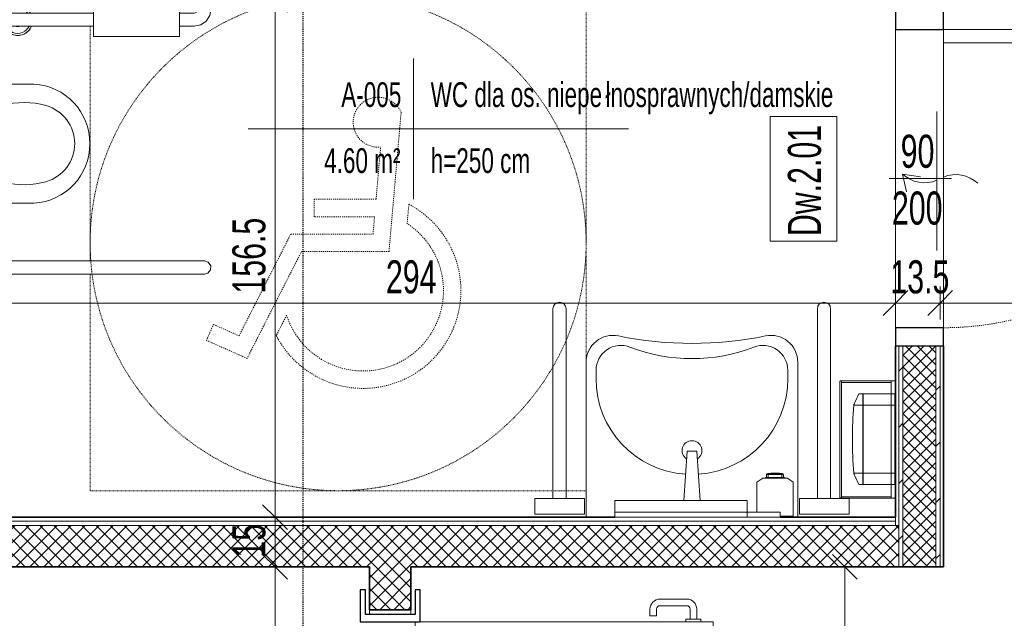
# Model space of a CAD drawing. Header units: centimetres. Extents: x 376 to 6517, y 1901 to 66534.
# Tile 39 of 105: x 1898 to 2195, y 65791 to 65972. Entities that reach past the tile are written whole.
import ezdxf

# ---------------------------------------------------------------- set-up
doc = ezdxf.new("R2010")
doc.units = ezdxf.units.CM
for name, pattern in [('bardzo krótka kreska', [0.4, 0.2, -0.2]), ('IMPORT-Short Dash', [0.4, 0.2, -0.2]), ('Kreska', [0.635, 0.3175, -0.3175])]:
    doc.linetypes.add(name, pattern=pattern)
for name, color, linetype, lineweight in [('A-ANNO-DIMS', 7, 'Continuous', 5), ('A-ANNO-DIMS-50', 7, 'Continuous', 5), ('A-AREA-IDEN', 7, 'Continuous', 5), ('A-DETL-GENF', 7, 'Continuous', 5), ('A-DETL-THIN', 7, 'Continuous', 5), ('A-DOOR', 7, 'Continuous', 5), ('A-DOOR-FRAM', 7, 'Continuous', 25), ('A-DOOR-HDLN', 7, 'Kreska', 5), ('A-DOOR-IDEN', 7, 'Continuous', 5), ('A-GENM', 7, 'Continuous', 5), ('A-WALL', 7, 'Continuous', 35), ('A-WALL-PATT', 7, 'Continuous', 35), ('G-ANNO-SYMB', 7, 'Continuous', 5), ('G-IMPT', 7, 'Continuous', 5), ('I-FURN', 7, 'Continuous', 5), ('P-SANR-FIXT', 7, 'Continuous', 5), ('P-SANR-FIXT-HDLN', 7, 'Kreska', 5)]:
    doc.layers.add(name, color=color, linetype=linetype, lineweight=lineweight)
doc.layers.add('A-DETL', color=7, linetype='Continuous', lineweight=5, true_color=0x00a600)
doc.styles.add('Arial Narrow_1', font='ARIALN.TTF', dxfattribs={"width": 0.8, "height": 10})
doc.styles.add('Arial_I_1', font='arial.ttf', dxfattribs={"width": 0.65, "height": 7.5})
doc.dimstyles.new('standard_wielkość_otworów', dxfattribs={"dimscale": 30.48, "dimtxt": 10.23431, "dimasz": 0.246063, "dimexe": 0.164042, "dimexo": 0.0625, "dimgap": 0, "dimtad": 1, "dimdec": 1, "dimrnd": 0.5, "dimdsep": 46, "dimtxsty": 'Arial Narrow_1', "dimblk1": 'OBLIQUE', "dimblk2": 'OBLIQUE', "dimsah": 1, "dimcen": 0.09, "dimazin": 0, "dimtfac": 1, "dimtdec": 4, "dimtix": 1, "dimtmove": 0, "dimatfit": 3, "dimfxl": 0.164042, "dimfxlon": 1, "dimtvp": 1, "dimtolj": 1, "dimtzin": 0, "dimarcsym": 2})
pattern_1 = [(45, (-61328.214, 83.225), (-8.4852814, 8.4852814), [])]
pattern_2 = [(45, (-61328.2136, 83.225), (-2.12132034, 2.12132034), []), (135, (-61328.2136, 83.225), (-2.12132034, -2.12132034), [])]

# ---------------------------------------------------------------- blocks, each defined once
blk = doc.blocks.new('OHy Zestaw Umywalka przystosowana ___FK_04_0 - _64 x 55_-9280836-__-00_00 Przyziemie PB')
at = {"layer": 'P-SANR-FIXT', "color": 142, "true_color": 0x0080c0}
for p, q in [((-19.5, -54.39), (-19.5, -7.5)), ((44.5, -7.5), (44.5, -54.39)), ((10, -12.5), (15, -12.5)), ((10, -12.5), (11.05, -27.5)), ((13.95, -27.5), (15, -12.5)), ((13.95, -27.5), (11.05, -27.5)), ((-16.5, -49.41), (-16.5, -51.91)), ((41.5, -49.41), (41.5, -51.91))]:
    blk.add_line(p, q, dxfattribs=at)
for centre, radius, start, end in [((12.5, -49.41), 29, 93.8489, 180), ((12.5, -49.41), 29, 0, 86.1511), ((12.5, -27.63), 3, 124.7418, 270), ((12.5, -27.63), 3, 270, 55.2582), ((-8.96, -51.91), 7.54, 180, 291.1202), ((33.96, -51.91), 7.54, 248.8798, 0), ((-11.39, -54.39), 8.11, 180, 281.6426), ((12.5, -107.46), 52.01, 68.8798, 111.1202), ((36.39, -54.39), 8.11, 258.3574, 0), ((12.5, -170.32), 110.26, 78.3574, 101.6426)]:
    blk.add_arc(centre, radius, start, end, dxfattribs=at)
blk = doc.blocks.new('MEBLE lustro łazienka wtopione - MEBLE lustro łazienka wtopione-8946309-__-00_00 Przyziemie PB')
at = {"layer": 'I-FURN'}
for p, q in [((20, 0), (-30, 0)), ((-30, 0), (-30, -1.5)), ((-30, -1.5), (20, -1.5)), ((-20, -5), (-20, 0)), ((-20, 0), (20, 0)), ((20, 0), (20, -5)), ((20, -1.5), (20, 0)), ((20, -5), (-20, -5))]:
    blk.add_line(p, q, dxfattribs=at)
blk = doc.blocks.new('Mediclinics_Foam soap dispenser_DJF0032x - DJ0032-8255238-__-00_00 Przyziemie PB')
at = {"layer": 'A-GENM'}
for p, q in [((63687.75, 65833.68), (63687.75, 65834.64)), ((63692.86, 65834.64), (63687.75, 65834.64)), ((63688.15, 65834.91), (63692.45, 65834.91)), ((63688.23, 65833.68), (63688.23, 65834.64)), ((63688.97, 65834.99), (63690.3, 65834.99)), ((63688.97, 65834.91), (63688.97, 65834.99)), ((63691.64, 65834.99), (63690.3, 65834.99)), ((63691.64, 65834.91), (63691.64, 65834.99)), ((63692.37, 65834.64), (63692.37, 65833.68)), ((63692.86, 65833.68), (63692.86, 65834.64)), ((63684.8, 65832.26), (63686.59, 65833.51)), ((63684.8, 65832.26), (63684.8, 65823.19)), ((63686.59, 65833.51), (63694.02, 65833.51)), ((63687.29, 65833.59), (63687.54, 65833.68)), ((63688.04, 65833.58), (63687.29, 65833.59)), ((63687.29, 65833.51), (63687.29, 65833.59)), ((63687.54, 65833.68), (63690.3, 65833.68)), ((63688.04, 65833.58), (63692.56, 65833.58)), ((63693.07, 65833.68), (63690.3, 65833.68)), ((63693.32, 65833.59), (63692.56, 65833.58)), ((63693.32, 65833.59), (63693.07, 65833.68)), ((63693.32, 65833.51), (63693.32, 65833.59)), ((63694.02, 65833.51), (63695.8, 65832.26)), ((63695.8, 65832.26), (63695.8, 65821.94)), ((63695.8, 65821.94), (63691.8, 65821.94)), ((63691.8, 65821.69), (63695.8, 65821.69))]:
    blk.add_line(p, q, dxfattribs=at)
for centre, start, end in [((63688.15, 65834.47), 90.2541, 157.1598), ((63692.45, 65834.47), 22.8402, 89.7459)]:
    blk.add_arc(centre, 0.443, start, end, dxfattribs=at)
for centre, major_axis, ratio, start_param, end_param in [((63688.43, 65834.4), (-0.007, 0.505), 0.438242, 6.262186, 7.360585), ((63692.15, 65834.4), (0.043, 0.503), 0.470954, 5.236717, 6.335626), ((63700.59, 65831.89), (13.36, 0), 0.367595, 2.769734, 2.791289), ((63680.02, 65831.89), (13.36, 0), 0.367595, 0.350259, 0.371821)]:
    blk.add_ellipse(centre, major_axis=major_axis, ratio=ratio, start_param=start_param, end_param=end_param, dxfattribs=at)
blk = doc.blocks.new('OHy Oznacznie niepełnosprawnych ___FK_04_0 - OHy Oznacznie niepełnosprawnych ___FK_04_0-8768052-__-00_00 Przyziemie PB')
at = {"layer": 'P-SANR-FIXT', "color": 13, "linetype": 'bardzo krótka kreska', "true_color": 0xcb6b69}
blk.add_circle((0, 0), 75, dxfattribs=at)
at = {"layer": 'P-SANR-FIXT-HDLN', "color": 13, "true_color": 0xcb6b69}
for p, q in [((11.08, 2.63), (27.53, 34.99)), ((27.53, 34.99), (39.82, 29.51)), ((29.96, 28.14), (14.31, -2.63)), ((15.58, 21.93), (18.7, 28.07)), ((37.68, 24.7), (29.96, 28.14)), ((39.82, 29.51), (37.68, 24.7)), ((-19.05, -39.47), (-15.39, 2.63)), ((-15.39, 2.63), (11.08, 2.63)), ((-10.56, -2.63), (-11.02, -7.89)), ((14.31, -2.63), (-10.56, -2.63)), ((-21.39, -11.66), (-20.88, -5.85)), ((-11.02, -7.89), (7.26, -7.89)), ((7.26, -7.89), (7.26, -13.16)), ((-11.48, -13.16), (-12.85, -28.95)), ((7.26, -13.16), (-11.48, -13.16))]:
    blk.add_line(p, q, dxfattribs=at)
for centre, radius, start, end in [((-7.56, 14.48), 29.57, 27.3641, 242.1174), ((-7.56, 14.48), 24.3, 17.841, 236.7605), ((-12.12, -36.47), 7.56, 203.4068, 95.6026)]:
    blk.add_arc(centre, radius, start, end, dxfattribs=at)
blk = doc.blocks.new('Drz Drzwi pełne x1 ___FK_04_1 - Dd - W - łazienkowe - 101 x 207_5 _90 x 200_-9287358-__-00_00 Przyziemie PB')
at = {"layer": 'A-DOOR'}
for p, q in [((-45.1, 97.45), (-41.1, 97.45)), ((-45.1, 97.45), (-45.1, 7.25)), ((-41.1, 97.45), (-41.1, 7.25)), ((-45.9, 92.45), (-49, 92.45)), ((-45.9, 93.7), (-45.1, 93.7)), ((-45.9, 89.2), (-45.9, 93.7)), ((-40.3, 93.7), (-41.1, 93.7)), ((-40.3, 89.2), (-40.3, 93.7)), ((-40.3, 92.45), (-37.2, 92.45)), ((-52, 81.31), (-52, 89.45)), ((-50, 81.31), (-50, 89.45)), ((-45.9, 90.45), (-49, 90.45)), ((-40.3, 90.45), (-37.2, 90.45)), ((-36.2, 81.31), (-36.2, 89.45)), ((-34.2, 81.31), (-34.2, 89.45)), ((-45.1, 89.2), (-45.9, 89.2)), ((-41.1, 89.2), (-40.3, 89.2)), ((-46.9, 80.31), (-49, 80.31)), ((-46.9, 78.31), (-49, 78.31)), ((-46.9, 78.31), (-46.9, 80.31)), ((-39.3, 78.31), (-39.3, 80.31)), ((-39.3, 80.31), (-37.2, 80.31)), ((-39.3, 78.31), (-37.2, 78.31)), ((-41.1, 7.25), (-45.1, 7.25)), ((-20.27, 7.25), (21.73, 7.25)), ((-20.27, 5.25), (21.73, 5.25)), ((-0.54, 0.27), (-1.4, -5.16)), ((3.96, -3.92), (-1.4, -5.16))]:
    blk.add_line(p, q, dxfattribs=at)
for centre, radius, start, end in [((-49, 89.45), 3, 90, 180), ((-37.2, 89.45), 3, 360, 90), ((-49, 89.45), 1, 90, 180), ((-37.2, 89.45), 1, 0, 90), ((-49, 81.31), 3, 180, 270), ((-49, 81.31), 1, 180, 270), ((-37.2, 81.31), 3, 270, 0), ((-37.2, 81.31), 1, 270, 0), ((8.57, 10.99), 9.79, 137.0478, 202.456), ((-8.57, 1.51), 9.79, 317.0478, 22.456)]:
    blk.add_arc(centre, radius, start, end, dxfattribs=at)
at = {"layer": 'A-DOOR-FRAM'}
for p, q in [((-45.1, 7.25), (-50.6, 7.25)), ((-50.6, 7.25), (-50.6, -7.25)), ((-45.1, -7.25), (-45.1, 7.25)), ((50.6, 7.25), (45.1, 7.25)), ((45.1, 7.25), (45.1, -7.25)), ((50.6, -7.25), (50.6, 7.25)), ((-50.6, -7.25), (-45.1, -7.25)), ((45.1, -7.25), (50.6, -7.25))]:
    blk.add_line(p, q, dxfattribs=at)
at = {"layer": 'A-DOOR-HDLN'}
blk.add_arc((-45.1, 7.25), 90.2, 360, 90, dxfattribs=at)
blk = doc.blocks.new('OHy Zestaw Ustęp przystosowany ___FK_04_0 - Ustęp-8768058-__-00_00 Przyziemie PB')
at = {"layer": 'P-SANR-FIXT', "color": 142, "true_color": 0x0080c0}
for p, q in [((-32.5, -13.16), (-32.5, -7.5)), ((-17.5, -7.5), (-17.5, -13.16)), ((-5.49, -7.5), (-5.49, -41)), ((30.49, -41), (30.49, -7.5)), ((-26.8, -13.16), (-32.5, -13.16)), ((-27, -13.16), (-27, -87.05)), ((-17.5, -13.16), (-23.2, -13.16)), ((-23, -87.05), (-23, -13.16)), ((-1.92, -15.45), (27.03, -15.45)), ((56, -20.5), (53, -20.5)), ((56.08, -19.5), (56, -19.5)), ((56, -19.5), (56, -25.5)), ((48, -25.5), (48, -59.02)), ((52, -59.02), (52, -25.5)), ((53, -24.5), (56, -24.5)), ((56, -25.5), (56.08, -25.5)), ((48, -85.02), (48, -89.5)), ((52, -89.5), (52, -85.02)), ((56, -90.5), (53, -90.5)), ((56.08, -89.5), (56, -89.5)), ((56, -89.5), (56, -95.5)), ((53, -94.5), (56, -94.5)), ((56, -95.5), (56.08, -95.5))]:
    blk.add_line(p, q, dxfattribs=at)
at = {"layer": 'P-SANR-FIXT', "color": 142, "true_color": 0x0080c0, "flags": 128}
for points in [[(53, -20.5), (51.02, -20.91), (49.37, -22.06), (48.3, -23.78), (48, -25.5)], [(52, -25.5), (52.39, -24.71), (53, -24.5)], [(-27, -87.05), (-27, -89.13), (-27, -90.9), (-27, -92.1), (-27, -92.55), (-27, -92.55)], [(-23, -92.55), (-23, -92.14), (-23, -90.98), (-23, -89.23), (-23, -87.16), (-23, -87.05)], [(-27, -92.55), (-27, -92.14), (-27, -90.98), (-27, -90.94)], [(-23, -90.94), (-23, -92.12), (-23, -92.55), (-23, -92.55)], [(48, -89.5), (48.41, -91.48), (49.56, -93.13), (51.28, -94.2), (53, -94.5)], [(53, -90.5), (52.21, -90.11), (52, -89.5)], [(-23, -92.55), (-23.4, -93.75), (-24.44, -94.47), (-25.7, -94.42), (-26.68, -93.63), (-27, -92.55)]]:
    blk.add_lwpolyline(points, dxfattribs=at)
at = {"layer": 'P-SANR-FIXT', "color": 142, "true_color": 0x0080c0}
for centre, radius in [((5.01, -17.3), 0.749), ((20.47, -17.32), 0.805)]:
    blk.add_circle(centre, radius, dxfattribs=at)
for centre, radius, start, end in [((-1.92, -19.03), 3.58, 90, 175.1527), ((27.03, -19.03), 3.58, 14.6907, 90), ((12.5, -34.76), 11.97, 15.9136, 167.4344), ((24.02, -38.09), 23.95, 165.6633, 195.9136), ((0.9, -38.06), 24.02, 344.0864, 15.9136), ((12.29, -40.06), 17.81, 183.0255, 270.6753), ((12.29, -40.06), 17.81, 183.0255, 270.6753), ((12.71, -40.06), 17.81, 269.3247, 356.9745), ((12.71, -40.06), 17.81, 269.3247, 356.9745), ((12.5, -41.37), 11.97, 195.9136, 344.0864)]:
    blk.add_arc(centre, radius, start, end, dxfattribs=at)
blk = doc.blocks.new('Sanitary_Bathroom-Accessories_Roca_8174060xx-Public-Wall-mounted-industrial - 02 - Matt-8263076-__-00_00 Przyziemie PB')
at = {"layer": 'A-DETL-GENF'}
for p, q in [((-13, -1.22), (-13, -12.26)), ((13, -12.26), (13, -1.22)), ((-13, -12.26), (-12.9, -12.36)), ((-12.9, -12.36), (12.9, -12.36)), ((12.9, -12.36), (13, -12.26))]:
    blk.add_line(p, q, dxfattribs=at)
blk = doc.blocks.new('Sanitary_Accessories_HEWI_Toilet-brush-unit - Default Colour - _DC Matt black_-8264211-__-00_00 Przyziemie PB')
at = {"layer": 'G-IMPT', "flags": 128}
for points in [[(-1.7, 3.13), (-2.04, 2.97), (-2.43, 2.74), (-2.8, 2.47), (-3.14, 2.16), (-3.45, 1.82), (-3.72, 1.45), (-3.78, 1.34)], [(-1.7, 5.43), (-1.7, 4.66), (-1.7, 3.89), (-1.7, 3.13)], [(3.78, 1.35), (3.72, 1.45), (3.45, 1.82), (3.14, 2.16), (2.8, 2.47), (2.43, 2.74), (2.04, 2.97), (1.7, 3.13), (1.7, 4.66), (1.7, 5.43)], [(-4.12, -2.65), (-3.95, -3.02), (-3.72, -3.41), (-3.45, -3.78), (-3.14, -4.12), (-2.8, -4.43), (-2.43, -4.7), (-2.04, -4.93), (-1.64, -5.11), (-1.22, -5.25), (-0.81, -5.35), (-0.4, -5.41), (0, -5.43), (0.4, -5.41), (0.81, -5.35), (1.22, -5.25), (1.64, -5.11), (2.04, -4.93), (2.43, -4.7), (2.8, -4.43), (3.14, -4.12), (3.45, -3.78), (3.72, -3.41), (3.95, -3.02), (4.12, -2.65)], [(-0.44, -2.65), (-0.34, -2.68), (-0.31, -2.68), (-0.17, -2.7), (-0.16, -2.7), (0, -2.71), (0.16, -2.7), (0.17, -2.7), (0.32, -2.68), (0.34, -2.68), (0.45, -2.65)]]:
    blk.add_lwpolyline(points, dxfattribs=at)
at = {"layer": 'G-IMPT'}
for centre, radius, start, end in [((0, -0.99), 4.43, 90, 147.8345), ((0, -0.99), 4.43, 32.3014, 90), ((0, -0.98), 3.81, 134.9938, 141.735), ((0, -0.98), 3.81, 90, 134.9938), ((0, -0.98), 3.81, 45.0062, 90), ((0, -0.98), 3.81, 38.4138, 45.0062), ((0, -0.99), 4.43, 202.5525, 270), ((0, -0.98), 3.81, 206.4103, 225.0062), ((0, -0.99), 4.43, 270, 337.4475), ((0, -0.98), 3.81, 314.9432, 333.5958), ((0, -0.98), 3.81, 225.0062, 270), ((0, -0.98), 3.81, 270, 314.9432)]:
    blk.add_arc(centre, radius, start, end, dxfattribs=at)
blk = doc.blocks.new('Mediclinics_Steel paper towel CZ folds dispenser_DT2106x - DT2106C-9027484-__-00_00 Przyziemie PB')
at = {"layer": 'A-GENM'}
for p, q in [((63716.88, 65859.02), (63715.76, 65859.02)), ((63716.88, 65845.27), (63716.88, 65859.02)), ((63716.98, 65859.02), (63726.28, 65859.02)), ((63716.98, 65845.27), (63716.98, 65859.02)), ((63726.48, 65858.82), (63726.48, 65845.27)), ((63714.11, 65855.56), (63716.88, 65855.56)), ((63716.98, 65855.56), (63726.48, 65855.56)), ((63726.48, 65856.19), (63726.7, 65855.87)), ((63726.7, 65855.87), (63726.7, 65854.22)), ((63726.48, 65852.25), (63726.7, 65852.57)), ((63726.7, 65852.57), (63726.7, 65854.22)), ((63726.7, 65846.57), (63726.48, 65846.73)), ((63726.48, 65845.93), (63726.7, 65845.82)), ((63726.7, 65846.57), (63726.7, 65843.97)), ((63716.88, 65845.27), (63716.88, 65831.52)), ((63716.98, 65845.27), (63716.98, 65831.52)), ((63726.48, 65831.72), (63726.48, 65845.27)), ((63726.48, 65844.61), (63726.7, 65844.72)), ((63726.7, 65843.97), (63726.48, 65843.81)), ((63726.48, 65838.29), (63726.7, 65837.97)), ((63726.7, 65837.97), (63726.7, 65836.32)), ((63714.11, 65834.98), (63716.88, 65834.98)), ((63716.98, 65834.98), (63726.48, 65834.98)), ((63726.48, 65834.35), (63726.7, 65834.67)), ((63726.7, 65834.67), (63726.7, 65836.32)), ((63716.88, 65831.52), (63715.76, 65831.52)), ((63716.98, 65831.52), (63726.28, 65831.52))]:
    blk.add_line(p, q, dxfattribs=at)
for centre, radius, start, end in [((63767.28, 65833.54), 57.58, 153.8483, 157.1833), ((63715.76, 65858.82), 0.2, 90, 155.5862), ((63726.28, 65858.82), 0.2, 0, 90), ((63832.11, 65845.71), 118.41, 175.2281, 180.2113), ((63715.06, 65855.47), 0.949, 154.5793, 174.5274), ((63832.11, 65844.83), 118.41, 179.7887, 184.7719), ((63715.06, 65835.07), 0.949, 185.4726, 205.4207), ((63767.28, 65857), 57.58, 202.8167, 206.1517), ((63715.76, 65831.72), 0.2, 204.4138, 270), ((63726.28, 65831.72), 0.2, 270, 0)]:
    blk.add_arc(centre, radius, start, end, dxfattribs=at)
blk = doc.blocks.new('PRD_AR_WstBns_RodanWasteBin_RODX605_605S_607 - RODX605-8269103-__-00_00 Przyziemie PB')
at = {"layer": 'I-FURN'}
for p, q in [((63709.9, 65862.69), (63709.9, 65827.64)), ((63726.7, 65862.91), (63710.13, 65862.91)), ((63710.35, 65827.64), (63710.35, 65862.69)), ((63710.35, 65862.46), (63725.4, 65862.46)), ((63725.4, 65862.69), (63725.4, 65827.64)), ((63725.4, 65827.86), (63710.35, 65827.86)), ((63710.13, 65827.41), (63726.7, 65827.41))]:
    blk.add_line(p, q, dxfattribs=at)
for points, knots in [([(63709.97, 65862.85), (63709.95, 65862.83), (63709.93, 65862.81), (63709.92, 65862.77), (63709.91, 65862.73), (63709.9, 65862.71), (63709.9, 65862.69)], [0, 0, 0, 0, 0.333333, 0.5, 0.666667, 1, 1, 1, 1]), ([(63710.13, 65862.91), (63710.11, 65862.91), (63710.08, 65862.91), (63710.04, 65862.9), (63710.01, 65862.88), (63709.98, 65862.86), (63709.97, 65862.85)], [0, 0, 0, 0, 0.333333, 0.5, 0.666667, 1, 1, 1, 1]), ([(63726.48, 65862.69), (63726.5, 65862.71), (63726.53, 65862.74), (63726.56, 65862.77), (63726.59, 65862.8), (63726.6, 65862.81), (63726.62, 65862.83), (63726.63, 65862.84), (63726.65, 65862.86), (63726.66, 65862.87), (63726.67, 65862.88), (63726.69, 65862.9), (63726.7, 65862.91), (63726.7, 65862.91), (63726.7, 65862.91)], [0, 0, 0, 0, 0.166667, 0.25, 0.333333, 0.375, 0.416667, 0.5, 0.541667, 0.583333, 0.666667, 0.75, 0.833333, 1, 1, 1, 1]), ([(63709.9, 65827.64), (63709.9, 65827.62), (63709.91, 65827.59), (63709.92, 65827.55), (63709.93, 65827.52), (63709.95, 65827.49), (63709.97, 65827.48)], [0, 0, 0, 0, 0.333333, 0.5, 0.666667, 1, 1, 1, 1]), ([(63709.97, 65827.48), (63709.98, 65827.46), (63710.01, 65827.44), (63710.04, 65827.43), (63710.08, 65827.42), (63710.11, 65827.41), (63710.13, 65827.41)], [0, 0, 0, 0, 0.333333, 0.5, 0.666667, 1, 1, 1, 1]), ([(63726.48, 65827.64), (63726.5, 65827.62), (63726.53, 65827.59), (63726.56, 65827.55), (63726.59, 65827.53), (63726.6, 65827.51), (63726.62, 65827.5), (63726.63, 65827.48), (63726.65, 65827.47), (63726.66, 65827.46), (63726.67, 65827.44), (63726.69, 65827.43), (63726.7, 65827.42), (63726.7, 65827.41), (63726.7, 65827.41)], [0, 0, 0, 0, 0.166667, 0.25, 0.333333, 0.375, 0.416667, 0.5, 0.541667, 0.583333, 0.666667, 0.75, 0.833333, 1, 1, 1, 1])]:
    blk.add_open_spline(points, degree=3, knots=knots, dxfattribs=at)
for points in [[(63710.13, 65862.69), (63710.11, 65862.71), (63710.07, 65862.75), (63710.01, 65862.8), (63709.98, 65862.83), (63709.97, 65862.85)], [(63709.97, 65827.48), (63709.98, 65827.49), (63710.01, 65827.52), (63710.07, 65827.58), (63710.11, 65827.62), (63710.13, 65827.64)]]:
    blk.add_open_spline(points, degree=3, dxfattribs=at)
blk = doc.blocks.new('Drz Drzwi pełne x1 ___regulowane - Dd - W - łazienkowe - 97_6 x 203_7 _90 x 200_-9243504-__-00_00 Przyziemie PB')
at = {"layer": 'A-DOOR'}
for p, q in [((-45.1, 97.7), (-41.1, 97.7)), ((-45.1, 97.7), (-45.1, 9.1)), ((-41.1, 97.7), (-41.1, 7.5)), ((-45.9, 92.7), (-49, 92.7)), ((-45.9, 93.95), (-45.1, 93.95)), ((-45.9, 89.45), (-45.9, 93.95)), ((-40.3, 93.95), (-41.1, 93.95)), ((-40.3, 89.45), (-40.3, 93.95)), ((-40.3, 92.7), (-37.2, 92.7)), ((-52, 81.56), (-52, 89.7)), ((-50, 81.56), (-50, 89.7)), ((-45.9, 90.7), (-49, 90.7)), ((-45.1, 89.45), (-45.9, 89.45)), ((-41.1, 89.45), (-40.3, 89.45)), ((-40.3, 90.7), (-37.2, 90.7)), ((-36.2, 81.56), (-36.2, 89.7)), ((-34.2, 81.56), (-34.2, 89.7)), ((-46.9, 80.56), (-49, 80.56)), ((-46.9, 78.56), (-46.9, 80.56)), ((-39.3, 78.56), (-39.3, 80.56)), ((-39.3, 80.56), (-37.2, 80.56)), ((-46.9, 78.56), (-49, 78.56)), ((-39.3, 78.56), (-37.2, 78.56)), ((-41.1, 7.5), (-45.1, 7.5)), ((-20.27, 7.5), (21.73, 7.5)), ((-20.27, 5.5), (21.73, 5.5)), ((-0.54, 0.52), (-1.4, -4.91)), ((3.96, -3.67), (-1.4, -4.91))]:
    blk.add_line(p, q, dxfattribs=at)
at = {"layer": 'A-DOOR', "lineweight": 25}
for p, q in [((-45.1, 9.1), (-54.8, 9.1)), ((-54.8, 9.1), (-54.8, 7.5)), ((-45.1, -9.1), (-45.1, 9.1)), ((54.8, 9.1), (45.1, 9.1)), ((45.1, 9.1), (45.1, -9.1)), ((54.8, 7.5), (54.8, 9.1)), ((-54.8, 7.5), (-47.3, 7.5)), ((-47.3, 7.5), (-47.3, -7.5)), ((47.3, 7.5), (54.8, 7.5)), ((47.3, -7.5), (47.3, 7.5)), ((-47.3, -7.5), (-54.8, -7.5)), ((-54.8, -7.5), (-54.8, -9.1)), ((54.8, -7.5), (47.3, -7.5)), ((54.8, -9.1), (54.8, -7.5)), ((-54.8, -9.1), (-45.1, -9.1)), ((45.1, -9.1), (54.8, -9.1))]:
    blk.add_line(p, q, dxfattribs=at)
at = {"layer": 'A-DOOR'}
for centre, radius, start, end in [((-49, 89.7), 3, 90, 180), ((-37.2, 89.7), 3, 360, 90), ((-49, 89.7), 1, 90, 180), ((-37.2, 89.7), 1, 0, 90), ((-49, 81.56), 3, 180, 270), ((-49, 81.56), 1, 180, 270), ((-37.2, 81.56), 3, 270, 0), ((-37.2, 81.56), 1, 270, 0), ((8.57, 11.24), 9.79, 137.0478, 202.456), ((-8.57, 1.76), 9.79, 317.0478, 22.456)]:
    blk.add_arc(centre, radius, start, end, dxfattribs=at)
at = {"layer": 'A-DOOR-HDLN'}
for start, end in [(82.5, 90), (75, 82.5), (0, 75)]:
    blk.add_arc((-45.1, 7.5), 90.2, start, end, dxfattribs=at)
blk = doc.blocks.new('METKA_POMIESZCZENIA PB NL Lubin - Rozbudowana - z ramką-8603349-__-00_00 Przyziemie PB')
at = {"layer": 'A-AREA-IDEN'}
for p, q in [((0, 0.425), (0, 0)), ((-1, 0), (1.3, 0)), ((0, 0), (0, -0.425))]:
    blk.add_line(p, q, dxfattribs=at)
blk = doc.blocks.new('DIMBLOCK2-__-00_00 Przyziemie PB')
at = {"layer": 'A-ANNO-DIMS-50', "color": 250, "true_color": 0x303030}
for p, q in [((1868.3, 65886.47), (1868.3, 65891.47)), ((2162.35, 65886.47), (2162.35, 65891.47)), ((1868.3, 65886.47), (1872.05, 65890.22)), ((2162.35, 65886.47), (2166.1, 65890.22)), ((1868.3, 65886.47), (1864.55, 65882.72)), ((1868.3, 65886.47), (2162.35, 65886.47)), ((1868.3, 65886.47), (1868.3, 65881.47)), ((2162.35, 65886.47), (2158.6, 65882.72)), ((2162.35, 65886.47), (2162.35, 65881.47))]:
    blk.add_line(p, q, dxfattribs=at)
at = {"layer": 'A-ANNO-DIMS-50', "color": 0, "insert": (2008.26, 65899.39), "char_height": 10, "width": 16.9597, "attachment_point": 1, "line_spacing_factor": 0.974696, "style": 'Arial Narrow_1'}
blk.add_mtext('294', dxfattribs=at)
blk = doc.blocks.new('_Oblique')
at = {"color": 0, "linetype": 'ByBlock', "lineweight": -2}
blk.add_line((-0.5, -0.5), (0.5, 0.5), dxfattribs=at)
blk = doc.blocks.new('DIMBLOCK3-__-00_00 Przyziemie PB')
at = {"layer": 'A-ANNO-DIMS-50', "color": 250, "true_color": 0x303030}
for p, q in [((2162.35, 65886.47), (2162.35, 65891.47)), ((2175.85, 65886.47), (2175.85, 65891.47)), ((2162.35, 65886.47), (2166.1, 65890.22)), ((2175.85, 65886.47), (2179.6, 65890.22)), ((2162.35, 65886.47), (2158.6, 65882.72)), ((2162.35, 65886.47), (2175.85, 65886.47)), ((2162.35, 65886.47), (2162.35, 65881.47)), ((2175.85, 65886.47), (2172.1, 65882.72)), ((2175.85, 65886.47), (2175.85, 65881.47))]:
    blk.add_line(p, q, dxfattribs=at)
at = {"layer": 'A-ANNO-DIMS-50', "color": 0, "insert": (2160.81, 65899.39), "char_height": 10, "width": 19.8838, "attachment_point": 1, "line_spacing_factor": 0.974696, "style": 'Arial Narrow_1'}
blk.add_mtext('13.5', dxfattribs=at)
blk = doc.blocks.new('DIMBLOCK4-__-00_00 Przyziemie PB')
at = {"layer": 'A-ANNO-DIMS-50', "color": 250, "true_color": 0x303030}
for p, q in [((2175.85, 65886.47), (2175.85, 65891.47)), ((2905.95, 65886.47), (2905.95, 65891.47)), ((2175.85, 65886.47), (2179.6, 65890.22)), ((2905.95, 65886.47), (2909.7, 65890.22)), ((2175.85, 65886.47), (2172.1, 65882.72)), ((2175.85, 65886.47), (2905.95, 65886.47)), ((2175.85, 65886.47), (2175.85, 65881.47)), ((2905.95, 65886.47), (2902.2, 65882.72)), ((2905.95, 65886.47), (2905.95, 65881.47))]:
    blk.add_line(p, q, dxfattribs=at)
at = {"layer": 'A-ANNO-DIMS-50', "color": 0, "insert": (2533.83, 65899.39), "char_height": 10, "width": 16.9597, "attachment_point": 1, "line_spacing_factor": 0.974696, "style": 'Arial Narrow_1'}
blk.add_mtext('730', dxfattribs=at)
blk = doc.blocks.new('DIMBLOCK39-__-00_00 Przyziemie PB')
at = {"layer": 'A-ANNO-DIMS-50', "color": 250, "true_color": 0x303030}
for p, q in [((1974.73, 65806.69), (1970.98, 65810.44)), ((1974.73, 65806.69), (1969.73, 65806.69)), ((1974.73, 65684.36), (1974.73, 65806.69)), ((1974.73, 65806.69), (1978.48, 65802.94)), ((1974.73, 65806.69), (1979.73, 65806.69)), ((1974.73, 65684.36), (1970.98, 65688.11)), ((1974.73, 65684.36), (1969.73, 65684.36)), ((1974.73, 65684.36), (1978.48, 65680.61)), ((1974.73, 65684.36), (1979.73, 65684.36))]:
    blk.add_line(p, q, dxfattribs=at)
at = {"layer": 'A-ANNO-DIMS-50', "color": 0, "insert": (1961.8, 65734.88), "char_height": 10, "width": 25.537, "attachment_point": 1, "rotation": 90, "line_spacing_factor": 0.974696, "style": 'Arial Narrow_1'}
blk.add_mtext('122.5', dxfattribs=at)
blk = doc.blocks.new('DIMBLOCK40-__-00_00 Przyziemie PB')
at = {"layer": 'A-ANNO-DIMS-50', "color": 250, "true_color": 0x303030}
for p, q in [((1974.73, 65821.69), (1970.98, 65825.44)), ((1974.73, 65821.69), (1969.73, 65821.69)), ((1974.73, 65806.69), (1974.73, 65821.69)), ((1974.73, 65821.69), (1978.48, 65817.94)), ((1974.73, 65821.69), (1979.73, 65821.69)), ((1974.73, 65806.69), (1970.98, 65810.44)), ((1974.73, 65806.69), (1969.73, 65806.69)), ((1974.73, 65806.69), (1978.48, 65802.94)), ((1974.73, 65806.69), (1979.73, 65806.69))]:
    blk.add_line(p, q, dxfattribs=at)
at = {"layer": 'A-ANNO-DIMS-50', "color": 0, "insert": (1961.8, 65809.47), "char_height": 10, "width": 11.3065, "attachment_point": 1, "rotation": 90, "line_spacing_factor": 0.974696, "style": 'Arial Narrow_1'}
blk.add_mtext('15', dxfattribs=at)
blk = doc.blocks.new('DIMBLOCK41-__-00_00 Przyziemie PB')
at = {"layer": 'A-ANNO-DIMS-50', "color": 250, "true_color": 0x303030}
for p, q in [((1974.73, 65978.26), (1970.98, 65982.01)), ((1974.73, 65978.26), (1969.73, 65978.26)), ((1974.73, 65821.69), (1974.73, 65978.26)), ((1974.73, 65978.26), (1978.48, 65974.51)), ((1974.73, 65978.26), (1979.73, 65978.26)), ((1974.73, 65821.69), (1970.98, 65825.44)), ((1974.73, 65821.69), (1969.73, 65821.69)), ((1974.73, 65821.69), (1978.48, 65817.94)), ((1974.73, 65821.69), (1979.73, 65821.69))]:
    blk.add_line(p, q, dxfattribs=at)
at = {"layer": 'A-ANNO-DIMS-50', "color": 0, "insert": (1961.8, 65889.33), "char_height": 10, "width": 25.537, "attachment_point": 1, "rotation": 90, "line_spacing_factor": 0.974696, "style": 'Arial Narrow_1'}
blk.add_mtext('156.5', dxfattribs=at)
blk = doc.blocks.new('DIMBLOCK46-__-00_00 Przyziemie PB')
at = {"layer": 'A-ANNO-DIMS-50', "color": 250, "true_color": 0x303030}
for p, q in [((2147.01, 65806.69), (2143.26, 65810.44)), ((2147.01, 65806.69), (2142.01, 65806.69)), ((2147.01, 65806.69), (2147.01, 65674.86)), ((2147.01, 65806.69), (2150.76, 65802.94)), ((2147.01, 65806.69), (2152.01, 65806.69)), ((2147.01, 65674.86), (2143.26, 65678.61)), ((2147.01, 65674.86), (2142.01, 65674.86)), ((2147.01, 65674.86), (2150.76, 65671.11)), ((2147.01, 65674.86), (2152.01, 65674.86))]:
    blk.add_line(p, q, dxfattribs=at)
at = {"layer": 'A-ANNO-DIMS-50', "color": 0, "insert": (2134.08, 65733.71), "char_height": 10, "width": 16.9597, "attachment_point": 1, "rotation": 90, "line_spacing_factor": 0.974696, "style": 'Arial Narrow_1'}
blk.add_mtext('132', dxfattribs=at)
blk = doc.blocks.new('ODr Oznaczenie drzwi ___FK_4_0 - ze znakiem drzwi-5810494-__-00_00 Przyziemie PB')
at = {"layer": 'A-DOOR-IDEN'}
blk.add_line((0, -0.1939), (0, 0.1834), dxfattribs=at)

msp = doc.modelspace()

# ---------------------------------------------------------------- hatches: boundary and pattern name
at = {"layer": 'A-WALL-PATT', "lineweight": 5, "true_color": 0x808080}
h = msp.add_hatch(dxfattribs=at)
h.set_pattern_fill('FP_10', color=8, style=0, pattern_type=2)
h.set_pattern_definition(pattern_1)
h.paths.add_polyline_path([(2175.85, 65806.69), (2175.85, 65873.49), (2174.6, 65873.49), (2174.6, 65806.69)])
h.paths.add_polyline_path([(2174.6, 65974.69), (2175.85, 65974.69), (2175.85, 66114.01), (2174.6, 66114.01), (2174.6, 66101.76)])
h = msp.add_hatch(dxfattribs=at)
h.set_pattern_fill('FP_10', color=8, style=0, pattern_type=2)
h.set_pattern_definition(pattern_1)
h.paths.add_polyline_path([(2164.6, 65806.69), (2164.6, 65873.49), (2163.35, 65873.49), (2163.35, 65806.69)])
h.paths.add_polyline_path([(2163.63, 65974.69), (2164.6, 65974.69), (2164.6, 66102.76), (2163.35, 66102.76), (2163.35, 65974.69)])
at = {"layer": 'A-WALL-PATT', "lineweight": 5, "true_color": 0x787878}
h = msp.add_hatch(dxfattribs=at)
h.set_pattern_fill('FP_9', color=8, style=0, pattern_type=2)
h.set_pattern_definition([(45, (-61328.2136, 83.225), (-1.76776695, 1.76776695), []), (135, (-61328.2136, 83.225), (-1.76776695, -1.76776695), [])])
h.paths.add_polyline_path([(2164.6, 65806.69), (2174.6, 65806.69), (2174.6, 65873.49), (2164.6, 65873.49), (2164.6, 65817.02)])
h.paths.add_polyline_path([(2164.6, 65974.69), (2174.6, 65974.69), (2174.6, 66104.01), (2164.6, 66104.01), (2164.6, 65978.26)])
at = {"layer": 'A-WALL-PATT', "lineweight": 5, "true_color": 0x008000}
h = msp.add_hatch(dxfattribs=at)
h.set_pattern_fill('FP_11', color=96, style=0, pattern_type=2)
h.set_pattern_definition(pattern_2)
h.paths.add_polyline_path([(2077.82, 65806.69), (2163.35, 65806.69), (2163.35, 65819.19), (1853.3, 65819.19), (1853.3, 65806.69), (2015.8, 65806.69)])
h = msp.add_hatch(dxfattribs=at)
h.set_pattern_fill('FP_11', color=96, style=0, pattern_type=2)
h.set_pattern_definition(pattern_2)
h.paths.add_polyline_path([(2006.58, 65542.61), (2015.8, 65542.61), (2015.8, 65544.86), (2003.3, 65544.86), (2003.3, 65542.61), (2004.51, 65542.61)])
h.paths.add_polyline_path([(2015.8, 65555.36), (2015.8, 65696.09), (2003.3, 65696.09), (2003.3, 65555.36), (2006.58, 65555.36)])
h.paths.add_polyline_path([(2003.3, 65793.69), (2015.8, 65793.69), (2015.8, 65806.69), (2003.3, 65806.69), (2003.3, 65805.62)])

# ---------------------------------------------------------------- linework, layer by layer
at = {"layer": 'A-DETL', "color": 7, "linetype": 'IMPORT-Short Dash'}
for p, q in [((2068.8, 65978.26), (2068.8, 65868.57)), ((2068.8, 65829.69), (1918.8, 65829.69))]:
    msp.add_line(p, q, dxfattribs=at)
at = {"layer": 'A-DETL', "color": 8, "linetype": 'IMPORT-Short Dash', "true_color": 0x808080}
for p, q in [((1918.8, 65899.19), (1918.8, 65970.19)), ((1918.8, 65829.69), (1918.8, 65895.19))]:
    msp.add_line(p, q, dxfattribs=at)
at = {"layer": 'A-DETL-THIN'}
for p, q in [((2058.73, 65827.34), (2058.73, 65884.69)), ((2062.73, 65884.69), (2062.73, 65827.34)), ((2138.73, 65827.34), (2138.73, 65884.69)), ((2142.73, 65884.69), (2142.73, 65827.34)), ((2053.3, 65827.34), (2068.3, 65827.34)), ((2053.3, 65822.56), (2053.3, 65827.34)), ((2062.73, 65827.34), (2058.73, 65827.34)), ((2068.3, 65827.34), (2068.3, 65822.56)), ((2133.3, 65827.34), (2148.3, 65827.34)), ((2133.3, 65822.56), (2133.3, 65827.34)), ((2142.73, 65827.34), (2138.73, 65827.34)), ((2148.3, 65827.34), (2148.3, 65822.56)), ((2068.3, 65822.56), (2053.3, 65822.56)), ((2148.3, 65822.56), (2133.3, 65822.56))]:
    msp.add_line(p, q, dxfattribs=at)
for centre in [(2060.73, 65884.69), (2140.73, 65884.69)]:
    msp.add_arc(centre, 2, 0, 180, dxfattribs=at)
at = {"layer": 'A-DOOR-IDEN', "flags": 128}
msp.add_lwpolyline([(2124.42, 65905.22), (2124.42, 65942.9), (2144.62, 65942.9), (2144.62, 65905.22)], close=True, dxfattribs=at)
at = {"layer": 'A-WALL', "lineweight": 5}
for p, q in [((2162.35, 65878.99), (2162.35, 65969.19)), ((2176.85, 65969.19), (2176.85, 65878.99)), ((2163.35, 65806.69), (2163.35, 65873.49)), ((2164.6, 65806.69), (2164.6, 65873.49)), ((2174.6, 65806.69), (2174.6, 65873.49)), ((2175.85, 65806.69), (2175.85, 65873.49)), ((2163.35, 65819.19), (1865.8, 65819.19)), ((2162.35, 65820.44), (1867.05, 65820.44)), ((2162.35, 65819.19), (2162.35, 65821.69)), ((2003.3, 65792.19), (2003.3, 65793.69)), ((2015.8, 65793.69), (2015.8, 65792.19))]:
    msp.add_line(p, q, dxfattribs=at)
at = {"layer": 'A-WALL'}
for p, q in [((2162.35, 65873.49), (2162.35, 65821.69)), ((2176.85, 65806.69), (2176.85, 65873.49)), ((2077.45, 65821.69), (1868.3, 65821.69)), ((2162.35, 65821.69), (2127.45, 65821.69)), ((1853.3, 65806.69), (2003.3, 65806.69)), ((2003.3, 65806.69), (2003.3, 65793.69)), ((2015.8, 65806.69), (2176.85, 65806.69)), ((2015.8, 65793.69), (2015.8, 65806.69)), ((2003.3, 65793.69), (2015.8, 65793.69))]:
    msp.add_line(p, q, dxfattribs=at)
at = {"layer": 'G-ANNO-SYMB', "color": 3, "linetype": 'Kreska', "lineweight": 25, "true_color": 0x00ff00}
msp.add_line((1983.22, 65428.14), (1983.22, 66402.92), dxfattribs=at)

# ---------------------------------------------------------------- block references
at = {"layer": 'A-AREA-IDEN', "xscale": 49.99999999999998, "yscale": 49.99999999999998, "zscale": 49.99999999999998}
msp.add_blockref('METKA_POMIESZCZENIA PB NL Lubin - Rozbudowana - z ramką-8603349-__-00_00 Przyziemie PB', (2016.57, 65939.17), dxfattribs=at)
at = {"layer": 'A-DOOR', "rotation": 270}
for name, p in [('Drz Drzwi pełne x1 ___FK_04_1 - Dd - W - łazienkowe - 101 x 207_5 _90 x 200_-9287358-__-00_00 Przyziemie PB', (2169.6, 65924.09)), ('Drz Drzwi pełne x1 ___regulowane - Dd - W - łazienkowe - 97_6 x 203_7 _90 x 200_-9243504-__-00_00 Przyziemie PB', (2009.55, 65744.89))]:
    msp.add_blockref(name, p, dxfattribs=at)
at = {"layer": 'A-DOOR-IDEN', "xscale": 49.99999999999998, "yscale": 49.99999999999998, "zscale": 49.99999999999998, "rotation": 89.99999999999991}
msp.add_blockref('ODr Oznaczenie drzwi ___FK_4_0 - ze znakiem drzwi-5810494-__-00_00 Przyziemie PB', (2169.6, 65924.09), dxfattribs=at)
at = {"layer": 'A-GENM'}
for name in ['Mediclinics_Steel paper towel CZ folds dispenser_DT2106x - DT2106C-9027484-__-00_00 Przyziemie PB', 'Mediclinics_Foam soap dispenser_DJF0032x - DJ0032-8255238-__-00_00 Przyziemie PB']:
    msp.add_blockref(name, (-61564.36, 0), dxfattribs=at)
at = {"layer": 'I-FURN'}
for name, p in [('Sanitary_Accessories_HEWI_Toilet-brush-unit - Default Colour - _DC Matt black_-8264211-__-00_00 Przyziemie PB', (1896.91, 65972.84)), ('Sanitary_Bathroom-Accessories_Roca_8174060xx-Public-Wall-mounted-industrial - 02 - Matt-8263076-__-00_00 Przyziemie PB', (1932.81, 65979.49)), ('PRD_AR_WstBns_RodanWasteBin_RODX605_605S_607 - RODX605-8269103-__-00_00 Przyziemie PB', (-61564.36, 0))]:
    msp.add_blockref(name, p, dxfattribs=at)
at = {"layer": 'I-FURN', "rotation": 180}
msp.add_blockref('MEBLE lustro łazienka wtopione - MEBLE lustro łazienka wtopione-8946309-__-00_00 Przyziemie PB', (2097.45, 65821.69), dxfattribs=at)
at = {"layer": 'P-SANR-FIXT', "color": 13, "true_color": 0xcb6b69, "rotation": 180}
msp.add_blockref('OHy Oznacznie niepełnosprawnych ___FK_04_0 - OHy Oznacznie niepełnosprawnych ___FK_04_0-8768052-__-00_00 Przyziemie PB', (1993.8, 65904.69), dxfattribs=at)
at = {"layer": 'P-SANR-FIXT', "color": 142, "true_color": 0x0080c0}
for name, p, rotation in [('OHy Zestaw Ustęp przystosowany ___FK_04_0 - Ustęp-8768058-__-00_00 Przyziemie PB', (1860.8, 65922.19), 90), ('OHy Zestaw Umywalka przystosowana ___FK_04_0 - _64 x 55_-9280836-__-00_00 Przyziemie PB', (2113.3, 65814.19), 180)]:
    msp.add_blockref(name, p, dxfattribs=dict(at, rotation=rotation))

# ---------------------------------------------------------------- texts
at = {"layer": 'A-AREA-IDEN', "char_height": 7.5, "attachment_point": 1, "style": 'Arial_I_1'}
for s, insert, width in [('A-005', (1994.75, 65953.27), 22.4072), ('WC dla os. niepe', (2021.78, 65953.27), 64.0949), ('łnosprawnych/damskie', (2074.67, 65953.27), 84.6782), ('4.60 m²', (1989.58, 65933.31), 28.6603), ('h=250 cm', (2021.78, 65933.31), 37.2584)]:
    msp.add_mtext(s, dxfattribs=dict(at, insert=insert, width=width))
at = {"layer": 'A-DOOR-IDEN', "insert": (2129.81, 65906.72), "char_height": 10, "width": 41.6877, "attachment_point": 1, "rotation": 90, "style": 'Arial Narrow_1'}
msp.add_mtext('Dw.2.01', dxfattribs=at)
at = {"layer": 'A-DOOR-IDEN', "char_height": 10, "attachment_point": 1, "style": 'Arial Narrow_1'}
for s, insert, width in [('90', (2163.93, 65937.39), 12.827), ('200', (2161.28, 65920.2), 19.2405)]:
    msp.add_mtext(s, dxfattribs=dict(at, insert=insert, width=width))

# ---------------------------------------------------------------- dimensions: what is measured, and where the dimension line sits
at = {"layer": 'A-ANNO-DIMS', "color": 250, "true_color": 0x303030}
for base, p1, p2, override, picture, middle in [((1974.73, 65978.26), (1969.73, 65821.69), (1969.73, 65978.26), {"dimpost": '<>', "dimfxl": 156.577102}, 'DIMBLOCK41-__-00_00 Przyziemie PB', (1969.62, 65899.97)), ((1974.73, 65821.69), (1969.73, 65806.69), (1969.73, 65821.69), {"dimpost": '<>', "dimfxl": 15}, 'DIMBLOCK40-__-00_00 Przyziemie PB', (1969.62, 65814.19)), ((1974.73, 65806.69), (1969.73, 65684.36), (1969.73, 65806.69), {"dimpost": '<>', "dimfxl": 122.322898}, 'DIMBLOCK39-__-00_00 Przyziemie PB', (1969.62, 65745.52)), ((2147.01, 65674.86), (2152.01, 65806.69), (2152.01, 65674.86), {"dimpost": '<>', "dimfxl": 131.822898}, 'DIMBLOCK46-__-00_00 Przyziemie PB', (2141.9, 65740.77))]:
    dim = msp.add_linear_dim(base=base, p1=p1, p2=p2, angle=90, dimstyle='standard_wielkość_otworów', override=override, dxfattribs=at)
    dim.commit()
    dim.dimension.update_dxf_attribs({"geometry": picture, "text_midpoint": middle})
for base, p1, p2, override, picture, middle in [((2162.3470254, 65886.46804938), (1868.2970254, 65891.46804938), (2162.3470254, 65891.46804938), {"dimpost": '<>', "dimfxl": 294.05}, 'DIMBLOCK2-__-00_00 Przyziemie PB', (2015.3220254, 65891.57377929)), ((2175.85, 65886.47), (2162.35, 65891.47), (2175.85, 65891.47), {"dimpost": '<>', "dimfxl": 13.5}, 'DIMBLOCK3-__-00_00 Przyziemie PB', (2169.1, 65891.57)), ((2905.95, 65886.47), (2175.85, 65891.47), (2905.95, 65891.47), {"dimpost": '<>', "dimfxl": 730.1}, 'DIMBLOCK4-__-00_00 Przyziemie PB', (2540.9, 65891.57))]:
    dim = msp.add_linear_dim(base=base, p1=p1, p2=p2, dimstyle='standard_wielkość_otworów', override=override, dxfattribs=at)
    dim.commit()
    dim.dimension.update_dxf_attribs({"geometry": picture, "text_midpoint": middle})

doc.saveas('drawing.dxf')
